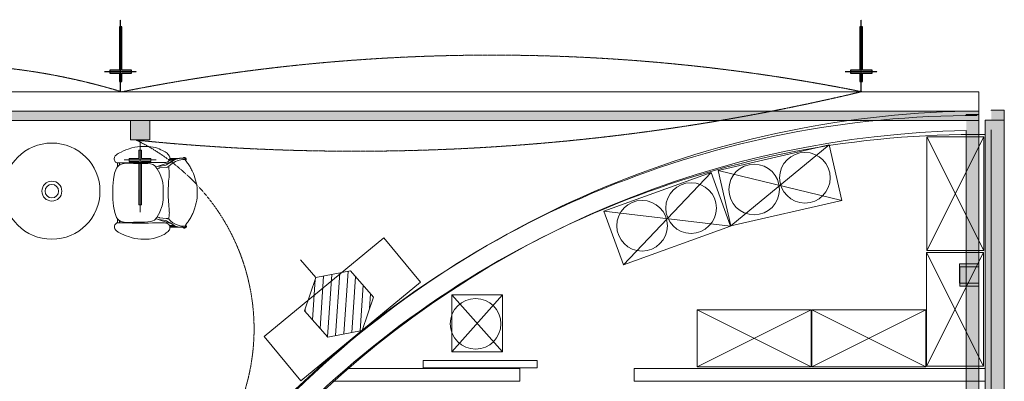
# Model space of a CAD drawing. Header units: millimetres. Extents: x -750 to 72845, y -24282 to 18874.
# Tile 154 of 154: x 63565 to 71365, y 16007 to 18874. Entities that reach past the tile are written whole.
import ezdxf

# ---------------------------------------------------------------- set-up
doc = ezdxf.new("R2010")
doc.units = ezdxf.units.MM
doc.header["$MEASUREMENT"] = 0
for name, pattern in [('( Hidden )', [0.375, 0.25, -0.125]), ('DASHED', [19.05, 12.7, -6.35]), ('HIDDENX2', [0.75, 0.5, -0.25])]:
    doc.linetypes.add(name, pattern=pattern)
for name, color, linetype, lineweight in [('& Lighting (Walls)', 5, 'Continuous', 15), ('IRISH HOUSE_HYD AIRPORT_DRAINAGE LAYOUT 1$0$GREYSCALE', 8, 'Continuous', 0), ('M-MEP-ELLG-CABLE', 146, 'HIDDENX2', 20), ('M-MEP-ELPR-EQUIP', 6, 'Continuous', 20)]:
    doc.layers.add(name, color=color, linetype=linetype, lineweight=lineweight)
for name, color, linetype in [('E Floor Lighting', 5, 'DASHED'), ('E Wall Light', 5, 'Continuous'), ('IRISH HOUSE_HYD AIRPORT_DRAINAGE LAYOUT 1$0$GREY SCALE', 8, 'Continuous')]:
    doc.layers.add(name, color=color, linetype=linetype)

# ---------------------------------------------------------------- blocks, each defined once
blk = doc.blocks.new('IRISH HOUSE_HYD AIRPORT_DRAINAGE LAYOUT 1$0$FLOOR PLAN')
at = {"layer": 'IRISH HOUSE_HYD AIRPORT_DRAINAGE LAYOUT 1$0$GREYSCALE', "lineweight": 0, "ltscale": 0.25}
h = blk.add_hatch(color=8, dxfattribs=at)
h.dxf.hatch_style = 1
h.paths.add_polyline_path([(6935.6, 18149.4), (21163.6, 18149.4), (21163.6, 18073.2), (6935.6, 18073.2)])
h = blk.add_hatch(color=8, dxfattribs=at)
h.dxf.hatch_style = 1
h.paths.add_polyline_path([(21063, 12139.2), (21063, 12060.1), (21164.2, 12060.1), (21164.2, 18121.5), (21063, 18121.5), (21063, 12212.6)])
h = blk.add_hatch(color=8, dxfattribs=at)
h.dxf.hatch_style = 1
h.paths.add_polyline_path([(21261.6, 12139.4), (21261.6, 12059.8), (21363.4, 12059.8), (21363.2, 18155.1), (21261.3, 18155.1), (21261.6, 12213.1)])
h = blk.add_hatch(color=8, dxfattribs=at)
h.dxf.hatch_style = 1
h.paths.add_polyline_path([(14595.5, 18073.2), (14595.5, 17920.8), (14443.1, 17920.8), (14443.1, 18073.2)])
h = blk.add_hatch(color=8, dxfattribs=at)
h.dxf.hatch_style = 1
h.paths.add_polyline_path([(21363.6, 18078.2), (21213.3, 18078.2), (21213.3, 11251.6), (21363.6, 11251.6)])
h = blk.add_hatch(color=8, dxfattribs=at)
h.dxf.hatch_style = 1
h.paths.add_polyline_path([(21163.6, 16938), (21163.6, 16785.6), (21011.2, 16785.6), (21011.2, 16938)])
h = blk.add_hatch(color=8, dxfattribs=at)
h.dxf.hatch_style = 1
h.paths.add_polyline_path([(21164.3, 16913.8), (21164.3, 16761.9), (21012.4, 16761.9), (21012.4, 16913.8)])
at = {"layer": 'IRISH HOUSE_HYD AIRPORT_DRAINAGE LAYOUT 1$0$GREYSCALE', "color": 8, "lineweight": 0, "ltscale": 0.2}
for p, q in [((21163.6, 18301.8), (1808.8, 18301.8)), ((21164.1, 18149.4), (21163.6, 18301.8))]:
    blk.add_line(p, q, dxfattribs=at)
at = {"layer": 'IRISH HOUSE_HYD AIRPORT_DRAINAGE LAYOUT 1$0$GREYSCALE', "color": 8, "lineweight": 0, "ltscale": 0.25}
for p, q in [((21163.6, 18149.4), (1806, 18149.4)), ((6935.6, 18149.4), (21163.6, 18149.4)), ((8543.7, 18149.4), (21163.6, 18149.4)), ((21163.6, 18149.4), (21062, 18149.4)), ((21062, 18149.4), (21062, 18147.8)), ((21164.2, 18121.5), (21063, 18121.5)), ((21063, 18121.5), (21063, 18119.9)), ((21163.6, 18149.4), (21163.6, 18073.2)), ((21163.6, 12069.1), (21163.6, 18149.4)), ((21164.2, 12060.1), (21164.2, 18121.5)), ((21363.2, 18155.1), (21261.3, 18155.1)), ((21261.3, 18155.1), (21261.3, 18153.5)), ((21363.4, 12059.8), (21363.2, 18155.1)), ((21163.6, 18073.2), (6935.6, 18073.2)), ((14595.5, 18073.2), (14443.1, 18073.2)), ((14443.1, 18073.2), (14443.1, 17920.8)), ((14595.5, 17920.8), (14595.5, 18073.2)), ((20750.8, 17945.7), (20750.8, 17043.5)), ((21201.8, 17945.7), (20750.8, 17945.7)), ((20750.8, 17945.7), (21201.8, 17043.5)), ((20750.8, 17043.5), (21201.8, 17945.7)), ((21062, 17995.4), (21062, 12069.1)), ((21063, 17968), (21063, 12060.1)), ((21201.8, 17043.5), (21201.8, 17945.7)), ((21261.3, 18000.7), (21261.6, 12059.8)), ((14443.1, 17920.8), (14595.5, 17920.8)), ((15500.5, 16363.2), (16449.6, 17144.6)), ((16449.6, 17144.6), (16740.2, 16791.6)), ((20749.3, 17028.9), (20749.3, 16126.8)), ((21200.3, 17028.9), (20749.3, 17028.9)), ((20749.3, 17028.9), (21200.3, 16126.8)), ((20749.3, 16126.8), (21200.3, 17028.9)), ((20750.8, 17043.5), (21201.8, 17043.5)), ((21201.8, 17043.5), (20750.8, 17043.5)), ((21200.3, 16126.8), (21200.3, 17028.9)), ((21163.6, 16938), (21011.2, 16938)), ((21011.2, 16938), (21011.2, 16785.6)), ((21163.6, 16785.6), (21163.6, 16938)), ((21164.3, 16913.8), (21012.4, 16913.8)), ((21012.4, 16913.8), (21012.4, 16761.9)), ((21164.3, 16761.9), (21164.3, 16913.8)), ((16740.2, 16791.6), (15791.1, 16010.2)), ((21011.2, 16785.6), (21163.6, 16785.6)), ((21012.4, 16761.9), (21164.3, 16761.9)), ((19834, 16572.2), (18931.8, 16572.2)), ((18931.8, 16572.2), (18931.8, 16121.2)), ((19834, 16572.2), (18931.8, 16121.2)), ((18931.8, 16121.2), (18931.8, 16572.2)), ((18931.8, 16572.2), (19834, 16121.2)), ((19834, 16121.2), (19834, 16572.2)), ((20742.7, 16572.2), (19840.5, 16572.2)), ((19840.5, 16572.2), (19840.5, 16121.2)), ((20742.7, 16572.2), (19840.5, 16121.2)), ((19840.5, 16121.2), (19840.5, 16572.2)), ((19840.5, 16572.2), (20742.7, 16121.2)), ((20742.7, 16121.2), (20742.7, 16572.2)), ((15791.1, 16010.2), (15500.5, 16363.2)), ((16762.1, 16170.9), (17664.3, 16170.9)), ((16762.1, 16113.2), (16762.1, 16170.9)), ((17664.3, 16170.9), (17664.3, 16113.2)), ((16154.3, 16108.6), (17526.5, 16108.6)), ((17664.3, 16113.2), (16762.1, 16113.2)), ((17526.5, 16108.6), (17526.5, 16008.3)), ((18432.6, 16108.6), (21213.3, 16108.6)), ((18432.6, 16108.6), (18432.6, 16008.3)), ((18931.8, 16121.2), (19834, 16121.2)), ((19840.5, 16121.2), (20742.7, 16121.2)), ((20749.3, 16126.8), (21200.3, 16126.8)), ((21200.3, 16126.8), (20749.3, 16126.8)), ((16040.8, 16008.3), (17526.5, 16008.3)), ((18432.6, 16008.3), (21213.3, 16008.3))]:
    blk.add_line(p, q, dxfattribs=at)
at = {"layer": 'IRISH HOUSE_HYD AIRPORT_DRAINAGE LAYOUT 1$0$GREYSCALE', "color": 8, "lineweight": 0}
for p, q in [((21363.6, 18078.2), (21213.3, 18078.2)), ((21213.3, 18078.2), (21213.3, 11251.6)), ((21363.6, 11251.6), (21363.6, 18078.2)), ((14498.7, 17865.4), (14476.4, 17862.1)), ((14523.9, 17867.9), (14498.7, 17865.4)), ((14554.3, 17869.6), (14523.9, 17867.9)), ((14588.1, 17868.7), (14554.3, 17869.6)), ((14622.7, 17863.2), (14588.1, 17868.7)), ((14639.4, 17859.1), (14622.7, 17863.2)), ((19097.7, 17678.2, 59.1), (19976.8, 17880.8, 59.1)), ((19199, 17238.6, 59.1), (19976.8, 17880.8, 59.1)), ((19976.8, 17880.8, 59.1), (20078.1, 17441.2, 59.1)), ((14316.8, 17785), (14315.1, 17779.9)), ((14319.1, 17789.5), (14316.8, 17785)), ((14319.1, 17789.5), (14321.7, 17793.3)), ((14321.7, 17793.3), (14324.7, 17796.7)), ((14327.8, 17799.9), (14324.7, 17796.7)), ((14330.9, 17802.7), (14327.8, 17799.9)), ((14333.9, 17805.4), (14330.9, 17802.7)), ((14338, 17808.5), (14333.9, 17805.4)), ((14344.6, 17812.4), (14338, 17808.5)), ((14354.7, 17817.6), (14344.6, 17812.4)), ((14369.7, 17824.7), (14354.7, 17817.6)), ((14387.7, 17832.7), (14369.7, 17824.7)), ((14406.7, 17840.7), (14387.7, 17832.7)), ((14424.8, 17847.9), (14406.7, 17840.7)), ((14453.5, 17857.1), (14424.8, 17847.9)), ((14476.4, 17862.1), (14453.5, 17857.1)), ((14655.4, 17854.3), (14639.4, 17859.1)), ((14670.2, 17848.9), (14655.4, 17854.3)), ((14683.8, 17843.2), (14670.2, 17848.9)), ((14696.1, 17837.3), (14683.8, 17843.2)), ((14707, 17831.5), (14696.1, 17837.3)), ((14716.6, 17826), (14707, 17831.5)), ((14725, 17820.4), (14716.6, 17826)), ((14732.4, 17814.5), (14725, 17820.4)), ((14738.9, 17808.2), (14732.4, 17814.5)), ((14738.9, 17808.2), (14744.7, 17801.8)), ((14749.5, 17794.7), (14744.7, 17801.8)), ((14749.5, 17794.7), (14752.9, 17787)), ((14752.9, 17787), (14753.2, 17785.2)), ((14754.1, 17779.1), (14753.2, 17785.2)), ((14315.1, 17779.9), (14314.2, 17774.2)), ((14314.2, 17774.2), (14314.4, 17767.9)), ((14314.4, 17767.9), (14315.9, 17760.9)), ((14315.9, 17760.9), (14318.6, 17754.1)), ((14318.6, 17754.1), (14322.4, 17747.9)), ((14322.4, 17747.9), (14327.2, 17743.1)), ((14327.2, 17743.1), (14327.5, 17742.8)), ((14327.5, 17742.8), (14333.1, 17740)), ((14333.1, 17740), (14339.4, 17738.7)), ((14339.4, 17738.7), (14339.8, 17738.7)), ((14339.8, 17738.7), (14339.8, 17739)), ((14339.8, 17738.7), (14346.1, 17738.4)), ((14339.8, 17738.7), (14339.8, 17706.5)), ((14342.1, 17709.6), (14339.8, 17706.5)), ((14353.4, 17719.8), (14342.1, 17709.6)), ((14346.1, 17738.4), (14355.2, 17738.7)), ((14355.3, 17720.9), (14353.4, 17719.8)), ((14355.2, 17738.7), (14355.2, 17739)), ((14360.3, 17738.8), (14355.2, 17738.7)), ((14355.3, 17720.9), (14355.2, 17738.7)), ((14365.8, 17726.9), (14355.3, 17720.9)), ((14368, 17739.1), (14360.3, 17738.8)), ((14365.8, 17726.9), (14378.8, 17731.5)), ((14376.4, 17739.2), (14368, 17739)), ((14368, 17739), (14368, 17739.1)), ((14385.8, 17739.3), (14376.4, 17739.2)), ((14378.8, 17731.5), (14379, 17731.5)), ((14379, 17731.5), (14392.5, 17734.2)), ((14396.5, 17739.5), (14385.8, 17739.3)), ((14392.5, 17734.2), (14406.6, 17735.3)), ((14408.1, 17739.6), (14396.5, 17739.5)), ((14406.6, 17735.3), (14406.7, 17735.3)), ((14406.7, 17735.3), (14421, 17735.5)), ((14420.1, 17739.9), (14408.1, 17739.6)), ((14432.3, 17740.2), (14420.1, 17739.9)), ((14465.4, 17734.5), (14421, 17735.5)), ((14455.6, 17741.3), (14432.3, 17740.2)), ((14455.6, 17741.3), (14478.2, 17742)), ((14503.3, 17733.9), (14465.4, 17734.5)), ((14478.2, 17742), (14501.2, 17741.8)), ((14501.2, 17741.8), (14526.3, 17741.2)), ((14553.8, 17733.5), (14503.3, 17733.9)), ((14526.2, 17741.3), (14530.2, 17741.2)), ((14526.3, 17741.2), (14530.2, 17741.2)), ((14530.2, 17741.2), (14554.6, 17740.9)), ((14553.8, 17733.5), (14579.4, 17732.3)), ((14554.6, 17740.9), (14585.2, 17740.9)), ((14579.4, 17732.3), (14601.8, 17729.7)), ((14585.2, 17740.9), (14616.3, 17741)), ((14601.8, 17729.7), (14618.7, 17725.1)), ((14616.3, 17741), (14631.7, 17741)), ((14618.7, 17725.1), (14631.8, 17717.9)), ((14631.7, 17741), (14646.8, 17740.8)), ((14631.8, 17717.9), (14642.6, 17707.8)), ((14642.6, 17707.8), (14644.3, 17705.4)), ((14646.8, 17740.8), (14661.5, 17740.6)), ((14685.4, 17719.3), (14647, 17706.4)), ((14661.5, 17740.6), (14675.5, 17740.3)), ((14665.9, 17710.7), (14721.6, 17721.1)), ((14675.5, 17740.3), (14688.7, 17740.2)), ((14685.4, 17719.3), (14752.4, 17741.1)), ((14688.7, 17740.2), (14700.9, 17740.2)), ((14700.9, 17740.2), (14711.9, 17740.6)), ((14711.9, 17740.6), (14721.9, 17741.7)), ((14721.6, 17721.1), (14727.5, 17722.8)), ((14721.9, 17741.7), (14730.5, 17743.7)), ((14727.1, 17722.6), (14727.5, 17722.8)), ((14727.5, 17722.8), (14736.1, 17727.1)), ((14730.5, 17743.7), (14738, 17747.1)), ((14755.7, 17738.8), (14736.1, 17727.1)), ((14738, 17747.1), (14744.4, 17752.4)), ((14738.5, 17706.2), (14747.2, 17710.2)), ((14744.4, 17752.4), (14749.4, 17759.1)), ((14745.8, 17705.5), (14747.2, 17710.2)), ((14747.2, 17710.2), (14747.5, 17711.5)), ((14749.4, 17759.1), (14750, 17760.5)), ((14750, 17760.5), (14752.6, 17766.8)), ((14788.9, 17760.5), (14750, 17760.5)), ((14752.4, 17741.1), (14763.6, 17744.3)), ((14752.6, 17766.8), (14752.7, 17767.1)), ((14752.7, 17767.1), (14752.9, 17767.6)), ((14752.7, 17767.1), (14803.7, 17767.2)), ((14752.9, 17767.6), (14753.2, 17768.4)), ((14805, 17767.7), (14752.9, 17767.6)), ((14753.2, 17768.4), (14754.1, 17774.2)), ((14754.1, 17778.9), (14754.1, 17779.1)), ((14754.1, 17778.9), (14754.4, 17776.8)), ((14754.1, 17774.2), (14754.4, 17776.8)), ((14830.1, 17774.4), (14754.1, 17774.2)), ((14763.6, 17744.3), (14755.7, 17738.8)), ((14784.1, 17758.4), (14763.6, 17744.3)), ((14788.9, 17760.5), (14784.1, 17758.4)), ((14803.7, 17767.2), (14788.9, 17760.5)), ((14805, 17767.7), (14803.7, 17767.2)), ((14814.2, 17771.8), (14805, 17767.7)), ((14817.2, 17772.7), (14814.2, 17771.8)), ((14830.1, 17774.4), (14817.2, 17772.7)), ((14832, 17774.6), (14830.1, 17774.4)), ((14835.1, 17774.6), (14832, 17774.6)), ((14835.1, 17774.6), (14846.7, 17774.6)), ((14849.5, 17774.6), (14846.7, 17774.6)), ((14857.3, 17774.4), (14849.5, 17774.6)), ((14857.3, 17774.4), (14857.8, 17774.5)), ((14866, 17775.6), (14857.8, 17774.5)), ((14857.8, 17774.5), (14858.5, 17775.4)), ((14861.1, 17777.6), (14858.5, 17775.4)), ((14863.5, 17779.6), (14861.1, 17777.6)), ((14866.4, 17780.7), (14863.5, 17779.6)), ((14866, 17775.6), (14868.5, 17776.4)), ((14869.5, 17780.7), (14866.4, 17780.7)), ((14868.5, 17776.4), (14871.1, 17776.4)), ((14872.5, 17779.6), (14869.5, 17780.7)), ((14871.1, 17776.4), (14873.6, 17775.6)), ((14872.5, 17779.6), (14877.2, 17778)), ((14873.6, 17775.6), (14875.7, 17774.2)), ((14875, 17765.2), (14874.9, 17765.5)), ((14875, 17765.2), (14875.7, 17765.6)), ((14876.6, 17762.4), (14875, 17765.2)), ((14875.7, 17774.2), (14876.9, 17772.3)), ((14875.9, 17765.9), (14875.7, 17765.6)), ((14877, 17767.6), (14875.9, 17765.9)), ((14878.5, 17759.1), (14876.6, 17762.4)), ((14877.1, 17772), (14876.9, 17772.3)), ((14877, 17767.6), (14877.2, 17767.9)), ((14877.3, 17771.7), (14877.1, 17772)), ((14877.2, 17778), (14881.2, 17775.4)), ((14877.2, 17767.9), (14877.3, 17768.1)), ((14877.5, 17771.5), (14877.3, 17771.7)), ((14877.3, 17768.1), (14877.5, 17768.3)), ((14877.6, 17771.3), (14877.5, 17771.5)), ((14877.5, 17768.3), (14877.6, 17768.5)), ((14877.6, 17771.2), (14877.6, 17771.3)), ((14877.7, 17771.1), (14877.6, 17771.2)), ((14877.6, 17768.5), (14877.7, 17768.6)), ((14877.8, 17771), (14877.7, 17771.1)), ((14877.7, 17768.7), (14877.8, 17768.8)), ((14877.7, 17768.6), (14877.7, 17768.7)), ((14877.8, 17770.9), (14877.8, 17771)), ((14877.9, 17770.8), (14877.8, 17770.9)), ((14877.8, 17770.9), (14877.8, 17770.9)), ((14877.8, 17768.9), (14877.9, 17769)), ((14877.8, 17768.8), (14877.8, 17768.9)), ((14877.8, 17768.9), (14877.8, 17768.9)), ((14877.9, 17770.7), (14877.9, 17770.8)), ((14877.9, 17770.6), (14877.9, 17770.7)), ((14877.9, 17770.7), (14877.9, 17770.7)), ((14877.9, 17770.5), (14877.9, 17770.6)), ((14878, 17770.5), (14877.9, 17770.5)), ((14877.9, 17769.2), (14878, 17769.3)), ((14877.9, 17769.1), (14877.9, 17769.2)), ((14877.9, 17769.2), (14877.9, 17769.2)), ((14877.9, 17769), (14877.9, 17769.1)), ((14877.9, 17769.1), (14877.9, 17769.1)), ((14878, 17770.4), (14878, 17770.5)), ((14878, 17770.3), (14878, 17770.4)), ((14878, 17770.2), (14878, 17770.3)), ((14878, 17770.3), (14878, 17770.3)), ((14878, 17770.1), (14878, 17770.2)), ((14878, 17770.2), (14878, 17770.2)), ((14878, 17770), (14878, 17770.1)), ((14878, 17769.9), (14878, 17770)), ((14878, 17770), (14878, 17770)), ((14878, 17769.8), (14878, 17769.9)), ((14878, 17769.7), (14878, 17769.8)), ((14878, 17769.8), (14878, 17769.8)), ((14878, 17769.6), (14878, 17769.7)), ((14878, 17769.5), (14878, 17769.6)), ((14878, 17769.6), (14878, 17769.6)), ((14878, 17769.4), (14878, 17769.5)), ((14878, 17769.3), (14878, 17769.4)), ((14878, 17769.4), (14878, 17769.4)), ((14881.2, 17760.9), (14878.5, 17759.1)), ((14879.6, 17757), (14878.5, 17759.1)), ((14883.4, 17750.9), (14879.6, 17757)), ((14881.2, 17775.4), (14882, 17774.2)), ((14882.1, 17762.1), (14881.2, 17760.9)), ((14882, 17774.2), (14882.7, 17773.1)), ((14882.7, 17763.2), (14882.1, 17762.1)), ((14882.7, 17773.1), (14883.3, 17772.1)), ((14883.3, 17764.2), (14882.7, 17763.2)), ((14883.3, 17772.1), (14883.7, 17771.2)), ((14883.7, 17765.1), (14883.3, 17764.2)), ((14888.2, 17744.3), (14883.4, 17750.9)), ((14883.7, 17771.2), (14883.9, 17770.4)), ((14883.9, 17765.9), (14883.7, 17765.1)), ((14883.9, 17770.4), (14884.1, 17769.6)), ((14884.1, 17766.7), (14883.9, 17765.9)), ((14884.1, 17769.6), (14884.2, 17768.9)), ((14884.2, 17767.4), (14884.1, 17766.7)), ((14884.2, 17768.9), (14884.2, 17768.2)), ((14884.2, 17768.2), (14884.2, 17767.4)), ((14893.7, 17737.3), (14888.2, 17744.3)), ((14895.2, 17735.2), (14893.5, 17737.4)), ((14895.2, 17735.2), (14893.7, 17737.3)), ((14899.4, 17729.7), (14895.2, 17735.2)), ((14905, 17721.9), (14899.4, 17729.7)), ((14910, 17714.1), (14905, 17721.9)), ((14914.6, 17706.4), (14910, 17714.1)), ((14317.2, 17656.2), (14307.9, 17607)), ((14332.1, 17695.8), (14317.2, 17656.2)), ((14339.8, 17706.5), (14332.1, 17695.8)), ((14644.3, 17705.4), (14647, 17706.4)), ((14644.3, 17705.4), (14652.6, 17694)), ((14652.6, 17694), (14653.6, 17692.1)), ((14653.6, 17692.1), (14669.2, 17697.4)), ((14653.6, 17692.1), (14674.1, 17655.2)), ((14668.3, 17698), (14668.5, 17698)), ((14668.5, 17698), (14672, 17698.4)), ((14672.1, 17698.4), (14669.2, 17697.4)), ((14669.2, 17697.4), (14672, 17698.4)), ((14672, 17698.4), (14672.1, 17698.4)), ((14672.1, 17698.4), (14725.4, 17703)), ((14674.1, 17655.2), (14674.7, 17653.6)), ((14674.7, 17653.6), (14693.5, 17604.6)), ((14725.4, 17703), (14734.8, 17705)), ((14738.5, 17706.2), (14734.8, 17705)), ((14745.7, 17696.6), (14745.8, 17705.5)), ((14747, 17687.8), (14745.7, 17696.6)), ((14748.7, 17679.1), (14747, 17687.8)), ((14747.8, 17626.3), (14749, 17640.4)), ((14749.6, 17670.7), (14748.7, 17679.1)), ((14749, 17640.4), (14749.7, 17651.9)), ((14749.9, 17661.8), (14749.6, 17670.7)), ((14749.7, 17651.9), (14749.9, 17661.8)), ((14918.9, 17698.8), (14914.6, 17706.4)), ((14922.9, 17691.2), (14918.9, 17698.8)), ((14927, 17683.7), (14922.9, 17691.2)), ((14931.3, 17675.5), (14927, 17683.7)), ((14935.9, 17665.7), (14931.3, 17675.5)), ((14941, 17653.6), (14935.9, 17665.7)), ((14946.8, 17638.3), (14941, 17653.6)), ((14952.7, 17620.7), (14946.8, 17638.3)), ((18193.6, 17354.9), (19042.1, 17661.7)), ((18347, 16930.7), (19042.1, 17661.7)), ((19042.1, 17661.7), (19195.5, 17237.5)), ((19199, 17238.6, 59.1), (19097.7, 17678.2, 59.1)), ((19097.7, 17678.2, 59.1), (20078.1, 17441.2, 59.1)), ((14303.2, 17554.6), (14302.3, 17527.8)), ((14305, 17581), (14303.2, 17554.6)), ((14307.9, 17607), (14305, 17581)), ((14698.4, 17579.7), (14693.5, 17604.6)), ((14700.9, 17554), (14698.4, 17579.7)), ((14701.9, 17527.9), (14700.9, 17554)), ((14741.7, 17538.3), (14742.5, 17556.5)), ((14742.5, 17556.5), (14743.6, 17574.7)), ((14743.6, 17574.7), (14745, 17592.7)), ((14745, 17592.7), (14746.4, 17610)), ((14746.4, 17610), (14747.8, 17626)), ((14747.8, 17626), (14747.8, 17626.3)), ((14958.4, 17601.6), (14952.7, 17620.7)), ((14963.4, 17581.7), (14958.4, 17601.6)), ((14967.2, 17561.8), (14963.4, 17581.7)), ((14969.9, 17541.8), (14967.2, 17561.8)), ((14302.3, 17527.8), (14302, 17500.9)), ((14302, 17500.9), (14302.4, 17474)), ((14302.4, 17474), (14303.4, 17447.2)), ((14701.1, 17449.1), (14701.9, 17475.2)), ((14701.9, 17501.6), (14701.9, 17527.9)), ((14701.9, 17475.2), (14701.9, 17501.6)), ((14740.9, 17501.6), (14741.1, 17519.7)), ((14741.2, 17483.5), (14740.9, 17501.6)), ((14741.1, 17519.7), (14741.7, 17538.3)), ((14741.2, 17483.5), (14741.8, 17465)), ((14971.4, 17521.9), (14969.9, 17541.8)), ((14970, 17462.2), (14971.5, 17482.1)), ((14972, 17502), (14971.4, 17521.9)), ((14971.5, 17482.1), (14972, 17502)), ((14303.4, 17447.2), (14305.3, 17420.7)), ((14305.3, 17420.7), (14308.2, 17394.8)), ((14308.2, 17394.8), (14317.7, 17345.6)), ((14675.3, 17349.5), (14693.8, 17398.5)), ((14693.8, 17398.5), (14698.6, 17423.4)), ((14698.6, 17423.4), (14701.1, 17449.1)), ((14742.7, 17446.7), (14741.8, 17465)), ((14743.8, 17428.6), (14742.7, 17446.7)), ((14745.3, 17410.6), (14743.8, 17428.6)), ((14746.8, 17393.3), (14745.3, 17410.6)), ((14953.1, 17383.3), (14958.8, 17402.4)), ((14958.8, 17402.4), (14963.7, 17422.4)), ((14963.7, 17422.4), (14967.4, 17442.3)), ((14967.4, 17442.3), (14970, 17462.2)), ((20078.1, 17441.2, 59.1), (19199, 17238.6, 59.1)), ((14317.7, 17345.6), (14332.8, 17306.1)), ((14674.7, 17347.8), (14653.7, 17309.8)), ((14675.3, 17349.5), (14674.7, 17347.8)), ((14748.3, 17377.3), (14746.8, 17393.3)), ((14747.7, 17315.5), (14749.3, 17324.2)), ((14748.3, 17376.9), (14748.3, 17377.3)), ((14749.5, 17362.9), (14748.3, 17376.9)), ((14749.3, 17324.2), (14750.2, 17332.6)), ((14749.5, 17362.9), (14750.2, 17351.4)), ((14750.5, 17341.5), (14750.2, 17351.4)), ((14750.2, 17332.6), (14750.5, 17341.5)), ((14923.6, 17312.7), (14927.7, 17320.2)), ((14927.7, 17320.2), (14931.9, 17328.5)), ((14931.9, 17328.5), (14936.5, 17338.3)), ((14936.5, 17338.3), (14941.5, 17350.4)), ((14941.5, 17350.4), (14947.2, 17365.6)), ((14947.2, 17365.6), (14953.1, 17383.3)), ((18347, 16930.7), (18193.6, 17354.9)), ((18193.6, 17354.9), (19195.5, 17237.5)), ((14316.8, 17240.9), (14315.3, 17233.9)), ((14319.5, 17247.8), (14316.8, 17240.9)), ((14323.3, 17253.9), (14319.5, 17247.8)), ((14328, 17258.8), (14323.3, 17253.9)), ((14328.3, 17259), (14328, 17258.8)), ((14333.9, 17261.9), (14328.3, 17259)), ((14332.8, 17306.1), (14340.5, 17295.4)), ((14340.2, 17263.2), (14333.9, 17261.9)), ((14340.6, 17263.2), (14340.2, 17263.2)), ((14340.5, 17295.4), (14342.8, 17292.3)), ((14340.6, 17263.2), (14340.5, 17295.4)), ((14346.9, 17263.5), (14340.6, 17263.2)), ((14342.8, 17292.3), (14354.1, 17282.1)), ((14346.9, 17263.5), (14356.1, 17263.3)), ((14354.1, 17282.1), (14356, 17281)), ((14356.1, 17263.3), (14356, 17281)), ((14356, 17281), (14366.6, 17275)), ((14356.1, 17263.3), (14361.2, 17263.1)), ((14361.2, 17263.1), (14368.8, 17262.9)), ((14366.6, 17275), (14379.6, 17270.5)), ((14368.8, 17262.9), (14368.9, 17263)), ((14368.9, 17263), (14377.2, 17262.8)), ((14377.2, 17262.8), (14386.6, 17262.7)), ((14379.8, 17270.5), (14379.6, 17270.5)), ((14379.8, 17270.5), (14393.4, 17267.9)), ((14386.6, 17262.7), (14397.3, 17262.6)), ((14407.4, 17266.8), (14393.4, 17267.9)), ((14397.3, 17262.6), (14408.9, 17262.5)), ((14407.5, 17266.8), (14407.4, 17266.8)), ((14421.9, 17266.7), (14407.5, 17266.8)), ((14408.9, 17262.5), (14421, 17262.3)), ((14421, 17262.3), (14433.1, 17262)), ((14421.9, 17266.7), (14466.2, 17267.8)), ((14433.1, 17262), (14456.4, 17260.9)), ((14456.4, 17260.9), (14479.1, 17260.3)), ((14466.2, 17267.8), (14504.1, 17268.6)), ((14502.1, 17260.7), (14479.1, 17260.3)), ((14527.1, 17261.3), (14502.1, 17260.7)), ((14554.6, 17269.2), (14504.1, 17268.6)), ((14531, 17261.3), (14527.1, 17261.3)), ((14531, 17261.3), (14527.1, 17261.2)), ((14555.4, 17261.7), (14531, 17261.3)), ((14580.2, 17270.4), (14554.6, 17269.2)), ((14586, 17261.8), (14555.4, 17261.7)), ((14602.6, 17273.1), (14580.2, 17270.4)), ((14617.1, 17261.9), (14586, 17261.8)), ((14619.5, 17277.8), (14602.6, 17273.1)), ((14632.6, 17261.9), (14617.1, 17261.9)), ((14632.6, 17285), (14619.5, 17277.8)), ((14643.3, 17295.2), (14632.6, 17285)), ((14647.7, 17262.1), (14632.6, 17261.9)), ((14644.2, 17296.5), (14643.3, 17295.2)), ((14653.2, 17308.9), (14644.2, 17296.5)), ((14644.2, 17296.5), (14647.7, 17295.2)), ((14686.2, 17282.5), (14647.7, 17295.2)), ((14662.3, 17262.4), (14647.7, 17262.1)), ((14653.7, 17309.8), (14653.2, 17308.9)), ((14669.9, 17304.3), (14653.7, 17309.8)), ((14676.4, 17262.7), (14662.3, 17262.4)), ((14722.4, 17280.7), (14666.7, 17290.9)), ((14669, 17303.6), (14669.2, 17303.6)), ((14672.7, 17303.3), (14669.2, 17303.6)), ((14669.9, 17304.3), (14672.8, 17303.3)), ((14672.7, 17303.3), (14669.9, 17304.3)), ((14672.8, 17303.3), (14672.7, 17303.3)), ((14726.1, 17298.8), (14672.8, 17303.3)), ((14689.5, 17262.9), (14676.4, 17262.7)), ((14753.3, 17260.9), (14686.2, 17282.5)), ((14701.7, 17262.9), (14689.5, 17262.9)), ((14712.7, 17262.6), (14701.7, 17262.9)), ((14712.7, 17262.6), (14722.8, 17261.5)), ((14728.3, 17279.1), (14722.4, 17280.7)), ((14731.3, 17259.5), (14722.8, 17261.5)), ((14735.5, 17296.9), (14726.1, 17298.8)), ((14728.3, 17279.1), (14727.9, 17279.3)), ((14736.9, 17274.8), (14728.3, 17279.1)), ((14738.8, 17256.1), (14731.3, 17259.5)), ((14735.5, 17296.9), (14739.3, 17295.8)), ((14736.9, 17274.8), (14756.5, 17263.1)), ((14745.2, 17250.9), (14738.8, 17256.1)), ((14748.3, 17291.5), (14739.3, 17295.8)), ((14750.3, 17244.2), (14745.2, 17250.9)), ((14746.4, 17306.6), (14747.7, 17315.5)), ((14746.5, 17297.8), (14746.4, 17306.6)), ((14748.3, 17291.5), (14746.5, 17297.8)), ((14748.3, 17291.5), (14748.4, 17291.5)), ((14748.9, 17289.5), (14748.4, 17291.5)), ((14751.4, 17241.5), (14750.3, 17244.2)), ((14753.5, 17236.6), (14751.4, 17241.5)), ((14789.8, 17241.5), (14751.4, 17241.5)), ((14764.4, 17257.7), (14753.3, 17260.9)), ((14756.5, 17263.1), (14764.4, 17257.7)), ((14764.4, 17257.7), (14785, 17243.7)), ((14785, 17243.7), (14789.8, 17241.5)), ((14789.8, 17241.5), (14804.6, 17235)), ((14875.4, 17237.6), (14877.5, 17241.3)), ((14877.5, 17241.3), (14878.8, 17243.6)), ((14878.8, 17243.6), (14880.5, 17246.7)), ((14878.8, 17243.6), (14879.9, 17242.9)), ((14879.9, 17242.9), (14880.9, 17242.1)), ((14880.5, 17246.7), (14884.3, 17252.9)), ((14880.9, 17242.1), (14881.7, 17241.4)), ((14881.7, 17241.4), (14882.4, 17240.7)), ((14882.4, 17240.7), (14883, 17240.1)), ((14883, 17240.1), (14883.5, 17239.5)), ((14883.5, 17239.5), (14883.9, 17238.9)), ((14883.9, 17238.9), (14884.2, 17238.3)), ((14884.3, 17252.9), (14889.1, 17259.4)), ((14889.1, 17259.4), (14894.5, 17266.5)), ((14894.3, 17266.4), (14896, 17268.6)), ((14894.5, 17266.5), (14896, 17268.6)), ((14896, 17268.6), (14900.2, 17274.1)), ((14900.2, 17274.1), (14905.8, 17282)), ((14905.8, 17282), (14910.8, 17289.7)), ((14910.8, 17289.7), (14915.3, 17297.5)), ((14915.3, 17297.5), (14919.5, 17305.1)), ((14919.5, 17305.1), (14923.6, 17312.7)), ((14315.3, 17233.9), (14315.1, 17227.6)), ((14315.1, 17227.6), (14316, 17221.9)), ((14316, 17221.9), (14317.8, 17216.8)), ((14320.1, 17212.3), (14317.8, 17216.8)), ((14322.8, 17208.5), (14320.1, 17212.3)), ((14325.7, 17205.1), (14322.8, 17208.5)), ((14328.8, 17201.9), (14325.7, 17205.1)), ((14328.8, 17201.9), (14331.9, 17199.1)), ((14331.9, 17199.1), (14334.9, 17196.4)), ((14334.9, 17196.4), (14339.1, 17193.4)), ((14339.1, 17193.4), (14345.6, 17189.5)), ((14345.6, 17189.5), (14355.8, 17184.3)), ((14355.8, 17184.3), (14370.8, 17177.3)), ((14370.8, 17177.3), (14388.8, 17169.3)), ((14388.8, 17169.3), (14407.9, 17161.4)), ((14407.9, 17161.4), (14426, 17154.3)), ((14684.9, 17159.9), (14697.2, 17165.8)), ((14697.2, 17165.8), (14708.2, 17171.6)), ((14708.2, 17171.6), (14717.7, 17177.2)), ((14717.7, 17177.2), (14726.1, 17182.8)), ((14726.1, 17182.8), (14733.4, 17188.7)), ((14733.4, 17188.7), (14740, 17195.1)), ((14740, 17195.1), (14745.7, 17201.5)), ((14745.7, 17201.5), (14750.5, 17208.6)), ((14753.8, 17216.3), (14750.5, 17208.6)), ((14754.1, 17234.9), (14753.5, 17236.6)), ((14754.1, 17218.1), (14753.8, 17216.3)), ((14804.6, 17235), (14754.1, 17234.9)), ((14754.1, 17234.9), (14754.1, 17234.9)), ((14754.2, 17234.3), (14754.1, 17234.9)), ((14754.1, 17218.1), (14755.1, 17224.2)), ((14754.2, 17234.3), (14805.9, 17234.4)), ((14755.2, 17227.7), (14754.2, 17234.3)), ((14755.4, 17226.5), (14755.1, 17224.5)), ((14755.1, 17224.5), (14755.1, 17224.2)), ((14755.2, 17227.7), (14831, 17227.9)), ((14755.4, 17226.5), (14755.2, 17227.7)), ((14804.6, 17235), (14805.9, 17234.4)), ((14805.9, 17234.4), (14815.1, 17230.3)), ((14815.1, 17230.3), (14818.2, 17229.5)), ((14818.2, 17229.5), (14831, 17227.9)), ((14831, 17227.9), (14833, 17227.6)), ((14833, 17227.6), (14836, 17227.6)), ((14836, 17227.6), (14847.6, 17227.7)), ((14845.4, 17237.9), (14845.5, 17237.9)), ((14847.6, 17227.7), (14850.4, 17227.7)), ((14850.4, 17227.7), (14858.2, 17227.9)), ((14858.2, 17227.9), (14858.7, 17227.8)), ((14859.4, 17226.9), (14858.7, 17227.8)), ((14869.4, 17225.9), (14858.7, 17227.8)), ((14859.4, 17226.9), (14862, 17224.7)), ((14862, 17224.7), (14864.4, 17222.7)), ((14864.4, 17222.7), (14867.4, 17221.7)), ((14867.4, 17221.7), (14870.5, 17221.7)), ((14872.1, 17225.9), (14869.4, 17225.9)), ((14870.5, 17221.7), (14873.4, 17222.7)), ((14874.6, 17226.7), (14872.1, 17225.9)), ((14878.2, 17224.4), (14873.4, 17222.7)), ((14876.6, 17228.2), (14874.6, 17226.7)), ((14876.6, 17236.8), (14875.4, 17237.6)), ((14875.4, 17237.6), (14875.4, 17237.6)), ((14876.6, 17236.8), (14876.8, 17236.5)), ((14878.2, 17230.5), (14876.6, 17228.2)), ((14876.8, 17236.5), (14878.5, 17234)), ((14878.2, 17230.5), (14878.5, 17231)), ((14879.5, 17225.4), (14878.2, 17224.4)), ((14878.8, 17233.5), (14878.5, 17234)), ((14878.8, 17231.5), (14878.5, 17231)), ((14878.9, 17233), (14878.8, 17233.5)), ((14878.8, 17231.5), (14878.9, 17232)), ((14879, 17232.5), (14878.9, 17233)), ((14878.9, 17232), (14879, 17232.5)), ((14880.7, 17226.2), (14879.5, 17225.4)), ((14881.6, 17227), (14880.7, 17226.2)), ((14882.4, 17227.7), (14881.6, 17227)), ((14883, 17228.4), (14882.4, 17227.7)), ((14883.5, 17229), (14883, 17228.4)), ((14883.9, 17229.6), (14883.5, 17229)), ((14884.2, 17230.2), (14883.9, 17229.6)), ((14884.2, 17238.3), (14884.5, 17237.8)), ((14884.5, 17230.7), (14884.2, 17230.2)), ((14884.5, 17237.8), (14884.7, 17237.2)), ((14884.7, 17231.3), (14884.5, 17230.7)), ((14884.7, 17237.2), (14884.9, 17236.7)), ((14884.9, 17231.8), (14884.7, 17231.3)), ((14884.9, 17236.7), (14885, 17236.2)), ((14885, 17232.3), (14884.9, 17231.8)), ((14885, 17236.2), (14885.1, 17235.7)), ((14885.1, 17232.8), (14885, 17232.3)), ((14885.1, 17235.7), (14885.2, 17235.2)), ((14885.2, 17233.3), (14885.1, 17232.8)), ((14885.2, 17235.2), (14885.3, 17234.7)), ((14885.3, 17233.8), (14885.2, 17233.3)), ((14885.3, 17234.7), (14885.3, 17234.3)), ((14885.3, 17234.3), (14885.3, 17233.8)), ((19195.5, 17237.5), (18347, 16930.7)), ((14426, 17154.3), (14454.7, 17145.2)), ((14454.7, 17145.2), (14477.6, 17140.3)), ((14477.6, 17140.3), (14500, 17137)), ((14500, 17137), (14525.2, 17134.7)), ((14525.2, 17134.7), (14555.6, 17133)), ((14555.6, 17133), (14589.4, 17134.1)), ((14589.4, 17134.1), (14623.9, 17139.6)), ((14623.9, 17139.6), (14640.7, 17143.8)), ((14640.7, 17143.8), (14656.6, 17148.7)), ((14656.6, 17148.7), (14671.4, 17154.1)), ((14671.4, 17154.1), (14684.9, 17159.9)), ((15911.8, 16829.8), (15790.2, 16969.2)), ((16184.7, 16883.4), (15911.8, 16829.8)), ((16003.1, 16358.9), (16036.7, 16854.4)), ((16067.5, 16369.5), (16101.2, 16867)), ((16132, 16382.1), (16165.8, 16879.7)), ((16367.6, 16673.9), (16184.7, 16883.4)), ((15911.8, 16829.8), (15821.8, 16566.6)), ((15885, 16494.2), (15906.8, 16815.1)), ((15944.1, 16426.6), (15972.2, 16841.7)), ((16196.5, 16394.8), (16226.4, 16835.7)), ((16261, 16407.5), (16285.5, 16768)), ((16336.6, 16583.1), (16344.5, 16700.4)), ((16277.6, 16410.8), (16367.6, 16673.9)), ((16988.7, 16691.6), (17389.6, 16691.6)), ((16988.7, 16240.5), (16988.7, 16691.6)), ((16988.7, 16691.6), (17389.6, 16240.5)), ((16988.7, 16240.5), (17389.6, 16691.6)), ((17389.6, 16691.6), (17389.6, 16240.5)), ((15821.8, 16566.6), (16004.7, 16357.1)), ((15826, 16561.9), (15827.4, 16583)), ((16004.7, 16357.1), (16277.6, 16410.8)), ((17389.6, 16240.5), (16988.7, 16240.5)), ((17389.6, 16240.5), (16988.7, 16240.5))]:
    blk.add_line(p, q, dxfattribs=at)
at = {"layer": 'IRISH HOUSE_HYD AIRPORT_DRAINAGE LAYOUT 1$0$GREYSCALE', "color": 8, "lineweight": 0, "ltscale": 25}
blk.add_circle((13819.9, 17514.3), 381.1, dxfattribs=at)
at = {"layer": 'IRISH HOUSE_HYD AIRPORT_DRAINAGE LAYOUT 1$0$GREYSCALE', "color": 8, "lineweight": 0}
for centre, radius in [((19785.8, 17620.4, 59.1), 200.5), ((19383.4, 17527.6, 59.1), 200.5), ((13819.9, 17514.3), 78.9), ((13819.9, 17514.3), 53.5), ((18883.7, 17380.3), 200.5), ((18495.4, 17239.9), 200.5), ((17176.6, 16462.8), 200.5)]:
    blk.add_circle(centre, radius, dxfattribs=at)
for radius, start, end in [(7752.9, 89.85369, 134.67625), (7602.5, 89.37712, 134.60131)]:
    blk.add_arc((21130.7, 10361.1), radius, start, end, dxfattribs=at)
at = {"layer": 'IRISH HOUSE_HYD AIRPORT_DRAINAGE LAYOUT 1$0$GREYSCALE', "color": 8, "lineweight": 0, "ltscale": 0.25}
for centre, radius, start, end in [((21217.1, 10299.4), 7850.2, 90.38683, 134.7725), ((21222.5, 10287.5), 7709.6, 91.19276, 134.21677), ((21236.6, 10236.3), 7761, 90.52508, 90.53893), ((21237, 10233), 7736.9, 90.52508, 90.53893), ((21436.7, 10222.5), 7780.1, 90.52725, 90.5411)]:
    blk.add_arc(centre, radius, start, end, dxfattribs=at)
at = {"layer": 'IRISH HOUSE_HYD AIRPORT_DRAINAGE LAYOUT 1$0$GREYSCALE', "color": 8, "lineweight": 0}
for points, knots in [([(14874.9, 17765.5), (14871.3, 17765.6), (14865.5, 17765.8), (14839.4, 17764.7), (14796.4, 17751.5), (14761.7, 17726), (14746.2, 17710.2), (14745.6, 17709.5)], [0, 0, 0, 0, 0.547886, 0.900137, 3.99791, 7.254861, 7.397388, 7.397388, 7.397388, 7.397388]), ([(14875.4, 17237.6), (14870.2, 17237.4), (14860.2, 17236.9), (14838.5, 17237.9), (14798.4, 17249.6), (14763.8, 17269.5), (14748.9, 17289.5)], [0, 0, 0, 0, 0.799978, 1.535578, 3.324073, 7.205889, 7.205889, 7.205889, 7.205889])]:
    blk.add_open_spline(points, degree=3, knots=knots, dxfattribs=at)
blk = doc.blocks.new('IRISH HOUSE_HYD AIRPORT_DRAINAGE LAYOUT 1')
at = {"layer": 'IRISH HOUSE_HYD AIRPORT_DRAINAGE LAYOUT 1$0$GREY SCALE'}
blk.add_blockref('IRISH HOUSE_HYD AIRPORT_DRAINAGE LAYOUT 1$0$FLOOR PLAN', (0, 0), dxfattribs=at)
blk = doc.blocks.new('gabian wall bracket light')
at = {"layer": '& Lighting (Walls)'}
h = blk.add_hatch(color=5, dxfattribs=at)
h.dxf.hatch_style = 1
h.paths.add_polyline_path([(16574.13, -14269.38), (16575.11, -14269.38), (16575.11, -14269.06), (16574.13, -14269.06), (16574.13, -14268.19), (16573.88, -14268.19), (16573.88, -14269.06), (16572.86, -14269.06), (16572.86, -14269.38), (16573.88, -14269.38), (16573.88, -14273.88), (16574.13, -14273.88)])
at = {"layer": '& Lighting (Walls)', "color": 5, "linetype": '( Hidden )', "ltscale": 0.2}
for p, q in [((16574.01, -14267.13), (16574.01, -14274.64)), ((16572.34, -14269.22), (16575.67, -14269.22))]:
    blk.add_line(p, q, dxfattribs=at)
at = {"layer": '& Lighting (Walls)', "color": 5}
blk.add_lwpolyline([(16574.13, -14269.38), (16575.11, -14269.38), (16575.11, -14269.06), (16574.13, -14269.06), (16574.13, -14268.19), (16573.88, -14268.19), (16573.88, -14269.06), (16572.86, -14269.06), (16572.86, -14269.38), (16573.88, -14269.38), (16573.88, -14273.88), (16574.13, -14273.88)], close=True, dxfattribs=at)
blk = doc.blocks.new('sjrhbmvjksl')
at = {"layer": 'E Floor Lighting', "xscale": 3, "yscale": 3, "zscale": 3}
blk.add_blockref('gabian wall bracket light', (1672999.14, -35720.05), dxfattribs=at)
blk = doc.blocks.new('unseyb')
at = {"layer": 'E Wall Light'}
h = blk.add_hatch(color=5, dxfattribs=at)
h.dxf.hatch_style = 1
h.paths.add_polyline_path([(1723782.17, -79199.22), (1723779.23, -79199.22), (1723779.23, -79200.19), (1723782.17, -79200.19), (1723782.17, -79202.8), (1723782.92, -79202.8), (1723782.92, -79200.19), (1723786, -79200.19), (1723786, -79199.22), (1723782.92, -79199.22), (1723782.92, -79185.73), (1723782.17, -79185.73)])
at = {"layer": 'E Wall Light', "color": 5, "linetype": '( Hidden )', "ltscale": 0.2}
for p, q in [((1723782.54, -79205.98), (1723782.54, -79183.47)), ((1723787.54, -79199.71), (1723777.55, -79199.71))]:
    blk.add_line(p, q, dxfattribs=at)
at = {"layer": 'E Wall Light', "color": 5}
blk.add_lwpolyline([(1723782.17, -79199.22), (1723779.23, -79199.22), (1723779.23, -79200.19), (1723782.17, -79200.19), (1723782.17, -79202.8), (1723782.92, -79202.8), (1723782.92, -79200.19), (1723786, -79200.19), (1723786, -79199.22), (1723782.92, -79199.22), (1723782.92, -79185.73), (1723782.17, -79185.73)], close=True, dxfattribs=at)
blk = doc.blocks.new('yuterfgkm')
at = {"layer": 'E Wall Light'}
for p in [(-1065.79, 696.36), (-834.79, 696.36)]:
    blk.add_blockref('unseyb', p, dxfattribs=at)

msp = doc.modelspace()

# ---------------------------------------------------------------- linework, layer by layer
at = {"layer": 'M-MEP-ELLG-CABLE', "color": 1, "ltscale": 5}
for centre, radius, start, end in [((67306.9, 3653.3), 14939.5, 78.67508, 101.32492), ((62900, 13463.6), 5057.5, 73.06481, 106.93519), ((66226.5, 35092), 17261.1, 264.22617, 283.41464), ((63754.3, 16422.3), 1667.3, 312.87733, 63.9963)]:
    msp.add_arc(centre, radius, start, end, dxfattribs=at)

# ---------------------------------------------------------------- block references
at = {"layer": 'E Floor Lighting', "xscale": 25.40000000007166, "yscale": 25.40000000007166, "zscale": 25.40000000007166}
msp.add_blockref('sjrhbmvjksl', (-43692598.3, 2012365.4), dxfattribs=at)
at = {"layer": 'E Wall Light', "xscale": 25.40000000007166, "yscale": 25.40000000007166, "zscale": 25.40000000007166}
msp.add_blockref('yuterfgkm', (-43692641.8, 2012446.1), dxfattribs=at)
at = {"layer": 'M-MEP-ELPR-EQUIP'}
msp.add_blockref('IRISH HOUSE_HYD AIRPORT_DRAINAGE LAYOUT 1', (50000, 0), dxfattribs=at)

doc.saveas('drawing.dxf')
